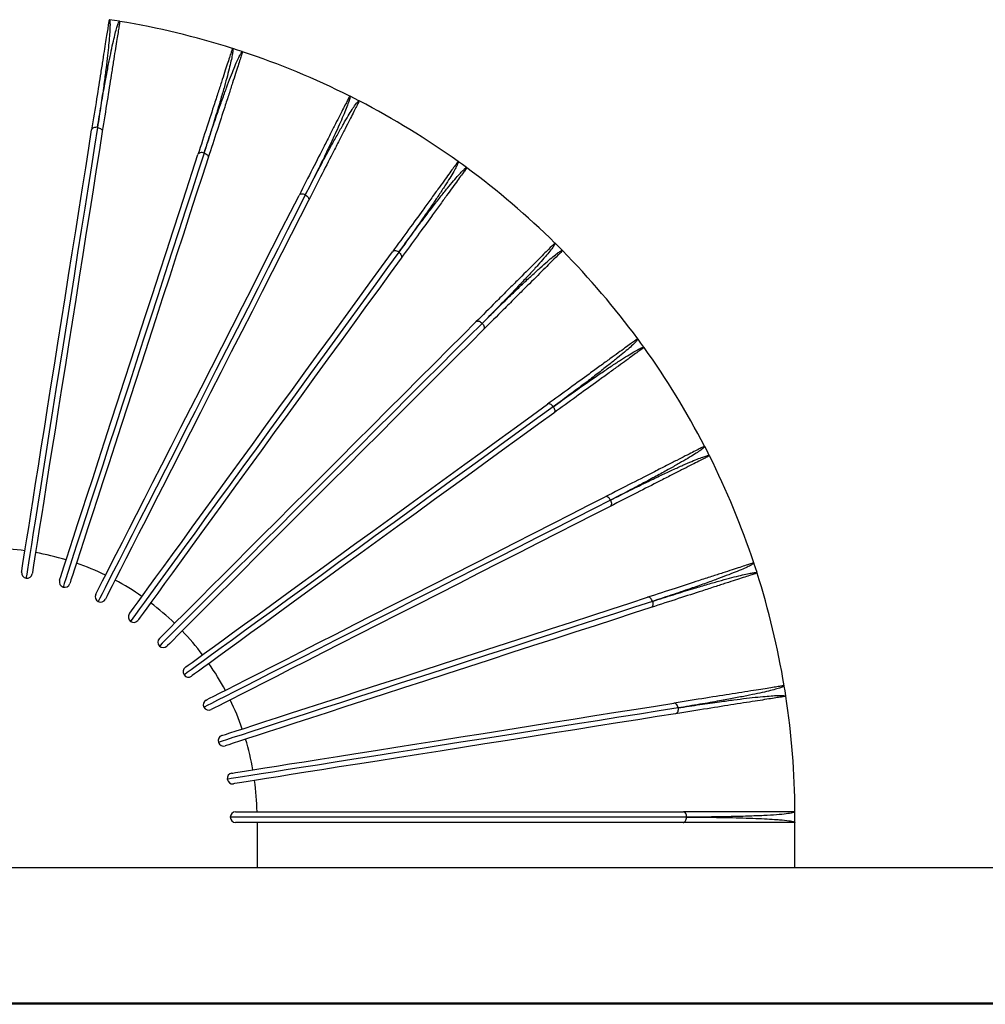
# Model space of a CAD drawing. Header units: millimetres. Extents: x -5615 to -4766, y -2875 to -899.
# Tile 4 of 5: x -5250 to -5070, y -1299 to -1116. Entities that reach past the tile are written whole.
import ezdxf

# ---------------------------------------------------------------- set-up
doc = ezdxf.new("R2010")
doc.units = ezdxf.units.MM
doc.header["$PDSIZE"] = -1

# ---------------------------------------------------------------- blocks, each defined once
blk = doc.blocks.new('Block6')
at = {"color": 7, "linetype": 'Continuous', "lineweight": 0}
for p, q in [((-3282.23, -691.57), (-3282.23, -991.57)), ((-3432.23, -841.57), (-3132.23, -841.57))]:
    blk.add_line(p, q, dxfattribs=at)
blk.add_circle((-3282.23, -841.57), 100, dxfattribs=at)
blk.add_point((-3282.23, -841.57), dxfattribs=at)

msp = doc.modelspace()

# ---------------------------------------------------------------- linework, layer by layer
at = {"color": 7, "linetype": 'Continuous', "lineweight": 30}
for p, q in [((-5231.94, -1115.92), (-5232.85, -1115.78)), ((-5231.03, -1116.07), (-5231.94, -1115.92)), ((-5230.96, -1116.1), (-5231.04, -1116.09)), ((-5209.05, -1121.42), (-5209.93, -1121.13)), ((-5208.18, -1121.7), (-5209.05, -1121.42)), ((-5208.11, -1121.75), (-5208.19, -1121.72)), ((-5187.31, -1130.43), (-5188.13, -1130.01)), ((-5186.49, -1130.84), (-5187.31, -1130.43)), ((-5186.43, -1130.9), (-5186.5, -1130.86)), ((-5167.24, -1142.72), (-5167.98, -1142.18)), ((-5166.5, -1143.26), (-5167.24, -1142.72)), ((-5166.44, -1143.33), (-5166.51, -1143.28)), ((-5149.34, -1158.01), (-5149.99, -1157.36)), ((-5148.69, -1158.66), (-5149.34, -1158.01)), ((-5148.65, -1158.73), (-5148.71, -1158.67)), ((-5134.05, -1175.91), (-5134.59, -1175.17)), ((-5133.51, -1176.65), (-5134.05, -1175.91)), ((-5133.48, -1176.73), (-5133.53, -1176.66)), ((-5121.76, -1195.98), (-5122.17, -1195.16)), ((-5121.34, -1196.8), (-5121.76, -1195.98)), ((-5121.32, -1196.88), (-5121.36, -1196.8)), ((-5112.75, -1217.72), (-5113.03, -1216.85)), ((-5112.46, -1218.6), (-5112.75, -1217.72)), ((-5112.46, -1218.68), (-5112.48, -1218.6)), ((-5107.25, -1240.61), (-5107.4, -1239.7)), ((-5107.11, -1241.52), (-5107.25, -1240.61)), ((-5107.12, -1241.6), (-5107.13, -1241.52)), ((-5209.41, -1263.08), (-5126.16, -1263.08)), ((-5105.41, -1265.08), (-5105.41, -1263.16)), ((-5126.21, -1265.08), (-5209.41, -1265.08)), ((-5205.41, -1265.08), (-5205.41, -1273.48)), ((-5105.41, -1265.08), (-5126.21, -1265.08)), ((-5125.59, -1264.08), (-5125.54, -1264.08)), ((-5105.41, -1273.48), (-5105.41, -1265.08)), ((-4895.91, -1273.48), (-5614.91, -1273.48)), ((-4895.91, -1298.68), (-5614.91, -1298.68)), ((-4896.11, -1298.88), (-5614.71, -1298.88))]:
    msp.add_line(p, q, dxfattribs=at)
at = {"color": 8, "linetype": 'Continuous', "lineweight": 30}
msp.add_line((-5125.59, -1264.08), (-5210.41, -1264.08), dxfattribs=at)
at = {"color": 7, "linetype": 'Continuous', "lineweight": 30, "flags": 128}
for points in [[(-5249.2, -1218.49), (-5249.17, -1218.31), (-5249.09, -1217.79), (-5248.95, -1216.93), (-5248.76, -1215.72), (-5248.52, -1214.19), (-5248.22, -1212.34), (-5247.88, -1210.18), (-5247.49, -1207.73), (-5247.06, -1205.01), (-5246.59, -1202.03), (-5246.08, -1198.82), (-5245.54, -1195.39), (-5244.97, -1191.77), (-5244.37, -1187.99), (-5243.75, -1184.06), (-5243.11, -1180.03), (-5242.45, -1175.9), (-5241.79, -1171.73), (-5241.13, -1167.52), (-5240.46, -1163.32), (-5239.8, -1159.14), (-5239.15, -1155.02), (-5238.51, -1150.99), (-5237.89, -1147.07), (-5237.29, -1143.3), (-5236.72, -1139.68), (-5236.18, -1136.27)], [(-5234.2, -1136.58), (-5234.74, -1140), (-5235.31, -1143.61), (-5235.91, -1147.39), (-5236.53, -1151.3), (-5237.17, -1155.33), (-5237.82, -1159.45), (-5238.48, -1163.63), (-5239.15, -1167.83), (-5239.82, -1172.04), (-5240.48, -1176.22), (-5241.13, -1180.34), (-5241.77, -1184.37), (-5242.39, -1188.3), (-5242.99, -1192.08), (-5243.56, -1195.7), (-5244.11, -1199.13), (-5244.62, -1202.35), (-5245.09, -1205.32), (-5245.52, -1208.05), (-5245.91, -1210.5), (-5246.25, -1212.65), (-5246.54, -1214.5), (-5246.78, -1216.04), (-5246.98, -1217.24), (-5247.11, -1218.1), (-5247.19, -1218.62), (-5247.22, -1218.8)], [(-5235.09, -1135.81), (-5235.29, -1135.79), (-5235.48, -1135.8), (-5235.66, -1135.83), (-5235.82, -1135.88), (-5235.96, -1135.95), (-5236.06, -1136.04), (-5236.14, -1136.15), (-5236.18, -1136.27)], [(-5235.09, -1135.81), (-5234.9, -1135.86), (-5234.72, -1135.92), (-5234.56, -1136), (-5234.42, -1136.1), (-5234.31, -1136.21), (-5234.24, -1136.33), (-5234.2, -1136.46), (-5234.2, -1136.58)], [(-5215.28, -1140.57), (-5215.47, -1140.52), (-5215.65, -1140.5), (-5215.84, -1140.5), (-5216, -1140.52), (-5216.15, -1140.57), (-5216.27, -1140.65), (-5216.36, -1140.74), (-5216.42, -1140.85)], [(-5215.28, -1140.57), (-5215.09, -1140.64), (-5214.93, -1140.73), (-5214.78, -1140.84), (-5214.66, -1140.96), (-5214.57, -1141.09), (-5214.52, -1141.22), (-5214.5, -1141.35), (-5214.52, -1141.47)], [(-5242.14, -1220.02), (-5242.09, -1219.85), (-5241.92, -1219.35), (-5241.65, -1218.52), (-5241.28, -1217.36), (-5240.8, -1215.88), (-5240.22, -1214.1), (-5239.54, -1212.02), (-5238.78, -1209.67), (-5237.93, -1207.04), (-5236.99, -1204.17), (-5235.99, -1201.08), (-5234.92, -1197.78), (-5233.78, -1194.29), (-5232.6, -1190.65), (-5231.37, -1186.87), (-5230.11, -1182.98), (-5228.82, -1179.02), (-5227.51, -1174.99), (-5226.2, -1170.94), (-5224.88, -1166.89), (-5223.57, -1162.87), (-5222.29, -1158.91), (-5221.02, -1155.03), (-5219.8, -1151.25), (-5218.62, -1147.62), (-5217.49, -1144.14), (-5216.42, -1140.85)], [(-5214.52, -1141.47), (-5215.59, -1144.76), (-5216.72, -1148.23), (-5217.9, -1151.87), (-5219.12, -1155.64), (-5220.38, -1159.53), (-5221.67, -1163.49), (-5222.98, -1167.51), (-5224.29, -1171.56), (-5225.61, -1175.61), (-5226.92, -1179.63), (-5228.21, -1183.6), (-5229.47, -1187.49), (-5230.7, -1191.27), (-5231.88, -1194.91), (-5233.01, -1198.4), (-5234.09, -1201.7), (-5235.09, -1204.79), (-5236.02, -1207.66), (-5236.88, -1210.28), (-5237.64, -1212.64), (-5238.32, -1214.72), (-5238.9, -1216.5), (-5239.38, -1217.98), (-5239.75, -1219.13), (-5240.02, -1219.97), (-5240.19, -1220.47), (-5240.24, -1220.64)], [(-5235.41, -1222.64), (-5235.33, -1222.48), (-5235.09, -1222.01), (-5234.7, -1221.23), (-5234.14, -1220.14), (-5233.44, -1218.76), (-5232.59, -1217.09), (-5231.6, -1215.15), (-5230.47, -1212.94), (-5229.22, -1210.48), (-5227.85, -1207.79), (-5226.37, -1204.89), (-5224.8, -1201.8), (-5223.13, -1198.53), (-5221.39, -1195.12), (-5219.59, -1191.58), (-5217.74, -1187.94), (-5215.84, -1184.22), (-5213.92, -1180.45), (-5211.99, -1176.66), (-5210.05, -1172.87), (-5208.13, -1169.1), (-5206.24, -1165.38), (-5204.39, -1161.75), (-5202.59, -1158.21), (-5200.85, -1154.81), (-5199.19, -1151.55), (-5197.62, -1148.46)], [(-5195.84, -1149.37), (-5197.41, -1152.46), (-5199.07, -1155.71), (-5200.81, -1159.12), (-5202.61, -1162.65), (-5204.46, -1166.29), (-5206.35, -1170.01), (-5208.27, -1173.77), (-5210.21, -1177.57), (-5212.14, -1181.36), (-5214.06, -1185.13), (-5215.95, -1188.85), (-5217.81, -1192.49), (-5219.61, -1196.03), (-5221.35, -1199.44), (-5223.01, -1202.71), (-5224.59, -1205.8), (-5226.07, -1208.7), (-5227.44, -1211.39), (-5228.69, -1213.85), (-5229.82, -1216.05), (-5230.81, -1218), (-5231.66, -1219.67), (-5232.36, -1221.05), (-5232.91, -1222.14), (-5233.31, -1222.92), (-5233.55, -1223.39), (-5233.63, -1223.54)], [(-5196.45, -1148.37), (-5196.63, -1148.29), (-5196.81, -1148.24), (-5196.99, -1148.21), (-5197.16, -1148.21), (-5197.32, -1148.24), (-5197.45, -1148.29), (-5197.55, -1148.37), (-5197.62, -1148.46)], [(-5196.45, -1148.37), (-5196.28, -1148.47), (-5196.13, -1148.58), (-5196, -1148.71), (-5195.9, -1148.85), (-5195.83, -1148.99), (-5195.8, -1149.13), (-5195.8, -1149.26), (-5195.84, -1149.37)], [(-5229.18, -1226.27), (-5229.07, -1226.13), (-5228.76, -1225.7), (-5228.25, -1225), (-5227.53, -1224.01), (-5226.62, -1222.76), (-5225.52, -1221.24), (-5224.24, -1219.47), (-5222.78, -1217.47), (-5221.16, -1215.24), (-5219.38, -1212.8), (-5217.47, -1210.16), (-5215.43, -1207.35), (-5213.28, -1204.39), (-5211.03, -1201.29), (-5208.69, -1198.08), (-5206.29, -1194.77), (-5203.84, -1191.39), (-5201.35, -1187.97), (-5198.85, -1184.53), (-5196.34, -1181.08), (-5193.86, -1177.66), (-5191.41, -1174.29), (-5189.01, -1170.99), (-5186.68, -1167.78), (-5184.43, -1164.68), (-5182.28, -1161.73), (-5180.25, -1158.93)], [(-5179.08, -1159.02), (-5179.24, -1158.91), (-5179.41, -1158.83), (-5179.59, -1158.77), (-5179.75, -1158.75), (-5179.91, -1158.75), (-5180.05, -1158.78), (-5180.16, -1158.84), (-5180.25, -1158.93)], [(-5179.08, -1159.02), (-5178.92, -1159.14), (-5178.79, -1159.28), (-5178.69, -1159.43), (-5178.61, -1159.58), (-5178.56, -1159.73), (-5178.55, -1159.87), (-5178.57, -1159.99), (-5178.63, -1160.1)], [(-5178.63, -1160.1), (-5180.66, -1162.9), (-5182.81, -1165.86), (-5185.06, -1168.95), (-5187.39, -1172.16), (-5189.79, -1175.47), (-5192.24, -1178.84), (-5194.73, -1182.26), (-5197.23, -1185.7), (-5199.73, -1189.15), (-5202.22, -1192.57), (-5204.67, -1195.95), (-5207.07, -1199.25), (-5209.41, -1202.47), (-5211.66, -1205.57), (-5213.81, -1208.53), (-5215.85, -1211.34), (-5217.77, -1213.97), (-5219.54, -1216.41), (-5221.16, -1218.64), (-5222.62, -1220.65), (-5223.9, -1222.42), (-5225, -1223.93), (-5225.91, -1225.19), (-5226.63, -1226.17), (-5227.14, -1226.88), (-5227.46, -1227.31), (-5227.56, -1227.45)], [(-5163.58, -1172.25), (-5163.73, -1172.12), (-5163.88, -1172.01), (-5164.05, -1171.93), (-5164.21, -1171.88), (-5164.36, -1171.86), (-5164.5, -1171.87), (-5164.62, -1171.91), (-5164.72, -1171.98)], [(-5223.59, -1230.84), (-5223.46, -1230.72), (-5223.09, -1230.34), (-5222.47, -1229.73), (-5221.61, -1228.86), (-5220.51, -1227.77), (-5219.19, -1226.44), (-5217.64, -1224.9), (-5215.89, -1223.15), (-5213.94, -1221.2), (-5211.81, -1219.06), (-5209.5, -1216.76), (-5207.05, -1214.31), (-5204.46, -1211.72), (-5201.75, -1209.01), (-5198.94, -1206.2), (-5196.05, -1203.31), (-5193.1, -1200.36), (-5190.11, -1197.37), (-5187.1, -1194.35), (-5184.09, -1191.34), (-5181.1, -1188.35), (-5178.15, -1185.41), (-5175.26, -1182.52), (-5172.46, -1179.72), (-5169.76, -1177.01), (-5167.17, -1174.43), (-5164.72, -1171.98)], [(-5163.31, -1173.39), (-5165.76, -1175.84), (-5168.34, -1178.43), (-5171.05, -1181.13), (-5173.85, -1183.93), (-5176.74, -1186.82), (-5179.68, -1189.77), (-5182.67, -1192.76), (-5185.68, -1195.77), (-5188.7, -1198.78), (-5191.69, -1201.77), (-5194.64, -1204.72), (-5197.53, -1207.61), (-5200.34, -1210.42), (-5203.05, -1213.13), (-5205.64, -1215.72), (-5208.09, -1218.18), (-5210.39, -1220.48), (-5212.53, -1222.61), (-5214.47, -1224.56), (-5216.23, -1226.31), (-5217.77, -1227.86), (-5219.1, -1229.18), (-5220.19, -1230.28), (-5221.05, -1231.14), (-5221.67, -1231.76), (-5222.05, -1232.13), (-5222.17, -1232.26)], [(-5163.58, -1172.25), (-5163.45, -1172.4), (-5163.34, -1172.55), (-5163.26, -1172.72), (-5163.21, -1172.88), (-5163.19, -1173.03), (-5163.2, -1173.17), (-5163.24, -1173.29), (-5163.31, -1173.39)], [(-5218.78, -1236.23), (-5218.64, -1236.13), (-5218.21, -1235.82), (-5217.5, -1235.3), (-5216.52, -1234.58), (-5215.26, -1233.67), (-5213.75, -1232.57), (-5211.98, -1231.29), (-5209.97, -1229.83), (-5207.74, -1228.21), (-5205.3, -1226.44), (-5202.67, -1224.52), (-5199.86, -1222.48), (-5196.9, -1220.33), (-5193.8, -1218.08), (-5190.58, -1215.74), (-5187.28, -1213.34), (-5183.9, -1210.89), (-5180.48, -1208.4), (-5177.03, -1205.9), (-5173.59, -1203.4), (-5170.17, -1200.91), (-5166.79, -1198.46), (-5163.49, -1196.06), (-5160.28, -1193.73), (-5157.19, -1191.48), (-5154.23, -1189.33), (-5151.43, -1187.3)], [(-5150.35, -1187.75), (-5150.47, -1187.59), (-5150.61, -1187.46), (-5150.76, -1187.36), (-5150.91, -1187.28), (-5151.06, -1187.23), (-5151.2, -1187.22), (-5151.32, -1187.24), (-5151.43, -1187.3)], [(-5150.35, -1187.75), (-5150.24, -1187.91), (-5150.16, -1188.08), (-5150.1, -1188.26), (-5150.08, -1188.42), (-5150.08, -1188.58), (-5150.11, -1188.72), (-5150.17, -1188.83), (-5150.26, -1188.92)], [(-5150.26, -1188.92), (-5153.06, -1190.95), (-5156.01, -1193.1), (-5159.11, -1195.35), (-5162.32, -1197.68), (-5165.62, -1200.08), (-5168.99, -1202.53), (-5172.41, -1205.01), (-5175.86, -1207.52), (-5179.3, -1210.02), (-5182.72, -1212.51), (-5186.1, -1214.96), (-5189.41, -1217.36), (-5192.62, -1219.7), (-5195.72, -1221.95), (-5198.68, -1224.1), (-5201.49, -1226.14), (-5204.13, -1228.06), (-5206.57, -1229.83), (-5208.8, -1231.45), (-5210.8, -1232.91), (-5212.57, -1234.19), (-5214.09, -1235.29), (-5215.34, -1236.2), (-5216.33, -1236.92), (-5217.03, -1237.43), (-5217.46, -1237.74), (-5217.6, -1237.85)], [(-5214.87, -1242.3), (-5214.72, -1242.22), (-5214.25, -1241.98), (-5213.47, -1241.58), (-5212.38, -1241.03), (-5211, -1240.33), (-5209.33, -1239.48), (-5207.38, -1238.49), (-5205.17, -1237.36), (-5202.72, -1236.11), (-5200.03, -1234.74), (-5197.13, -1233.26), (-5194.04, -1231.68), (-5190.77, -1230.02), (-5187.36, -1228.28), (-5183.82, -1226.48), (-5180.18, -1224.62), (-5176.46, -1222.73), (-5172.69, -1220.81), (-5168.9, -1218.88), (-5165.1, -1216.94), (-5161.34, -1215.02), (-5157.62, -1213.13), (-5153.98, -1211.28), (-5150.45, -1209.48), (-5147.04, -1207.74), (-5143.79, -1206.08), (-5140.7, -1204.51)], [(-5139.7, -1205.12), (-5139.8, -1204.95), (-5139.91, -1204.8), (-5140.04, -1204.67), (-5140.18, -1204.57), (-5140.32, -1204.5), (-5140.46, -1204.47), (-5140.59, -1204.47), (-5140.7, -1204.51)], [(-5139.79, -1206.29), (-5142.88, -1207.86), (-5146.13, -1209.52), (-5149.54, -1211.26), (-5153.08, -1213.06), (-5156.71, -1214.91), (-5160.43, -1216.8), (-5164.2, -1218.72), (-5167.99, -1220.66), (-5171.78, -1222.59), (-5175.55, -1224.51), (-5179.27, -1226.41), (-5182.91, -1228.26), (-5186.45, -1230.06), (-5189.86, -1231.8), (-5193.13, -1233.47), (-5196.22, -1235.04), (-5199.12, -1236.52), (-5201.81, -1237.89), (-5204.27, -1239.14), (-5206.48, -1240.27), (-5208.42, -1241.26), (-5210.09, -1242.11), (-5211.47, -1242.81), (-5212.56, -1243.37), (-5213.34, -1243.76), (-5213.81, -1244), (-5213.97, -1244.08)], [(-5139.7, -1205.12), (-5139.62, -1205.3), (-5139.57, -1205.48), (-5139.54, -1205.66), (-5139.54, -1205.83), (-5139.57, -1205.99), (-5139.62, -1206.12), (-5139.7, -1206.22), (-5139.79, -1206.29)], [(-5211.97, -1248.91), (-5211.8, -1248.86), (-5211.3, -1248.69), (-5210.46, -1248.42), (-5209.31, -1248.05), (-5207.83, -1247.57), (-5206.05, -1246.99), (-5203.97, -1246.31), (-5201.61, -1245.55), (-5198.99, -1244.69), (-5196.12, -1243.76), (-5193.03, -1242.76), (-5189.73, -1241.68), (-5186.24, -1240.55), (-5182.6, -1239.37), (-5178.82, -1238.14), (-5174.93, -1236.88), (-5170.96, -1235.59), (-5166.94, -1234.28), (-5162.89, -1232.96), (-5158.84, -1231.65), (-5154.82, -1230.34), (-5150.86, -1229.05), (-5146.97, -1227.79), (-5143.2, -1226.57), (-5139.56, -1225.39), (-5136.09, -1224.26), (-5132.8, -1223.19)], [(-5131.9, -1223.95), (-5131.97, -1223.76), (-5132.06, -1223.6), (-5132.17, -1223.45), (-5132.29, -1223.33), (-5132.42, -1223.24), (-5132.55, -1223.19), (-5132.68, -1223.17), (-5132.8, -1223.19)], [(-5131.9, -1223.95), (-5131.85, -1224.14), (-5131.83, -1224.33), (-5131.83, -1224.51), (-5131.85, -1224.68), (-5131.9, -1224.82), (-5131.98, -1224.94), (-5132.07, -1225.03), (-5132.18, -1225.09)], [(-5132.18, -1225.09), (-5135.47, -1226.16), (-5138.95, -1227.29), (-5142.58, -1228.47), (-5146.36, -1229.7), (-5150.24, -1230.96), (-5154.2, -1232.24), (-5158.22, -1233.55), (-5162.27, -1234.87), (-5166.32, -1236.18), (-5170.35, -1237.49), (-5174.31, -1238.78), (-5178.2, -1240.04), (-5181.98, -1241.27), (-5185.62, -1242.45), (-5189.11, -1243.59), (-5192.41, -1244.66), (-5195.5, -1245.66), (-5198.37, -1246.6), (-5201, -1247.45), (-5203.35, -1248.21), (-5205.43, -1248.89), (-5207.21, -1249.47), (-5208.69, -1249.95), (-5209.85, -1250.32), (-5210.68, -1250.6), (-5211.18, -1250.76), (-5211.35, -1250.81)], [(-5210.13, -1255.89), (-5209.95, -1255.87), (-5209.43, -1255.78), (-5208.57, -1255.65), (-5207.37, -1255.46), (-5205.83, -1255.21), (-5203.98, -1254.92), (-5201.83, -1254.58), (-5199.38, -1254.19), (-5196.65, -1253.76), (-5193.67, -1253.29), (-5190.46, -1252.78), (-5187.03, -1252.23), (-5183.41, -1251.66), (-5179.63, -1251.06), (-5175.7, -1250.44), (-5171.67, -1249.8), (-5167.55, -1249.15), (-5163.37, -1248.49), (-5159.16, -1247.82), (-5154.96, -1247.15), (-5150.78, -1246.49), (-5146.66, -1245.84), (-5142.63, -1245.2), (-5138.71, -1244.58), (-5134.94, -1243.98), (-5131.33, -1243.41), (-5127.91, -1242.87)], [(-5127.14, -1243.76), (-5127.19, -1243.57), (-5127.25, -1243.39), (-5127.33, -1243.23), (-5127.43, -1243.09), (-5127.54, -1242.98), (-5127.66, -1242.91), (-5127.79, -1242.87), (-5127.91, -1242.87)], [(-5127.6, -1244.85), (-5131.01, -1245.39), (-5134.62, -1245.96), (-5138.4, -1246.56), (-5142.32, -1247.18), (-5146.35, -1247.82), (-5150.47, -1248.47), (-5154.64, -1249.13), (-5158.85, -1249.8), (-5163.06, -1250.46), (-5167.23, -1251.12), (-5171.36, -1251.78), (-5175.39, -1252.42), (-5179.32, -1253.04), (-5183.1, -1253.64), (-5186.72, -1254.21), (-5190.15, -1254.75), (-5193.36, -1255.26), (-5196.34, -1255.73), (-5199.06, -1256.17), (-5201.51, -1256.55), (-5203.67, -1256.89), (-5205.52, -1257.19), (-5207.05, -1257.43), (-5208.26, -1257.62), (-5209.12, -1257.76), (-5209.64, -1257.84), (-5209.82, -1257.87)], [(-5127.14, -1243.76), (-5127.12, -1243.96), (-5127.13, -1244.15), (-5127.16, -1244.33), (-5127.21, -1244.49), (-5127.28, -1244.63), (-5127.37, -1244.73), (-5127.48, -1244.81), (-5127.6, -1244.85)], [(-5125.54, -1264.08), (-5125.56, -1263.88), (-5125.59, -1263.69), (-5125.65, -1263.52), (-5125.72, -1263.37), (-5125.82, -1263.24), (-5125.92, -1263.15), (-5126.04, -1263.1), (-5126.16, -1263.08)], [(-5126.21, -1265.08), (-5126.09, -1265.06), (-5125.97, -1265), (-5125.86, -1264.91), (-5125.77, -1264.78), (-5125.69, -1264.63), (-5125.64, -1264.46), (-5125.6, -1264.27), (-5125.59, -1264.08)]]:
    msp.add_lwpolyline(points, dxfattribs=at)
at = {"color": 8, "linetype": 'Continuous', "lineweight": 30, "flags": 128}
for points in [[(-5235.09, -1135.81), (-5235.64, -1139.3), (-5236.23, -1142.98), (-5236.84, -1146.83), (-5237.47, -1150.82), (-5238.12, -1154.93), (-5238.78, -1159.13), (-5239.46, -1163.39), (-5240.14, -1167.67), (-5240.82, -1171.96), (-5241.49, -1176.22), (-5242.16, -1180.42), (-5242.81, -1184.54), (-5243.44, -1188.54), (-5244.05, -1192.4), (-5244.64, -1196.08), (-5245.19, -1199.58), (-5245.71, -1202.86), (-5246.19, -1205.89), (-5246.63, -1208.67), (-5247.03, -1211.17), (-5247.37, -1213.37), (-5247.67, -1215.25), (-5247.92, -1216.81), (-5248.11, -1218.04), (-5248.25, -1218.92), (-5248.34, -1219.45), (-5248.37, -1219.63)], [(-5215.28, -1140.57), (-5216.37, -1143.93), (-5217.52, -1147.47), (-5218.72, -1151.18), (-5219.97, -1155.02), (-5221.26, -1158.98), (-5222.57, -1163.02), (-5223.9, -1167.12), (-5225.24, -1171.25), (-5226.59, -1175.38), (-5227.92, -1179.48), (-5229.23, -1183.53), (-5230.52, -1187.49), (-5231.77, -1191.34), (-5232.98, -1195.05), (-5234.13, -1198.61), (-5235.23, -1201.97), (-5236.25, -1205.13), (-5237.2, -1208.05), (-5238.07, -1210.73), (-5238.85, -1213.13), (-5239.54, -1215.25), (-5240.13, -1217.06), (-5240.62, -1218.57), (-5241, -1219.75), (-5241.28, -1220.6), (-5241.44, -1221.11), (-5241.5, -1221.28)], [(-5196.45, -1148.37), (-5198.05, -1151.51), (-5199.74, -1154.83), (-5201.51, -1158.31), (-5203.35, -1161.91), (-5205.24, -1165.62), (-5207.17, -1169.4), (-5209.12, -1173.24), (-5211.1, -1177.11), (-5213.07, -1180.98), (-5215.02, -1184.82), (-5216.95, -1188.61), (-5218.85, -1192.32), (-5220.68, -1195.93), (-5222.46, -1199.41), (-5224.15, -1202.74), (-5225.76, -1205.89), (-5227.27, -1208.85), (-5228.66, -1211.59), (-5229.94, -1214.09), (-5231.09, -1216.35), (-5232.1, -1218.33), (-5232.96, -1220.03), (-5233.68, -1221.44), (-5234.25, -1222.55), (-5234.65, -1223.34), (-5234.89, -1223.82), (-5234.98, -1223.98)], [(-5179.08, -1159.02), (-5181.15, -1161.87), (-5183.34, -1164.89), (-5185.63, -1168.04), (-5188.01, -1171.31), (-5190.45, -1174.68), (-5192.95, -1178.12), (-5195.49, -1181.6), (-5198.04, -1185.11), (-5200.59, -1188.63), (-5203.12, -1192.11), (-5205.62, -1195.56), (-5208.07, -1198.93), (-5210.45, -1202.2), (-5212.75, -1205.36), (-5214.94, -1208.38), (-5217.02, -1211.25), (-5218.97, -1213.93), (-5220.78, -1216.42), (-5222.43, -1218.69), (-5223.92, -1220.74), (-5225.23, -1222.54), (-5226.35, -1224.08), (-5227.28, -1225.36), (-5228.01, -1226.37), (-5228.53, -1227.09), (-5228.85, -1227.53), (-5228.96, -1227.67)], [(-5163.58, -1172.25), (-5166.08, -1174.75), (-5168.71, -1177.38), (-5171.47, -1180.14), (-5174.33, -1183), (-5177.27, -1185.94), (-5180.27, -1188.94), (-5183.32, -1191.99), (-5186.39, -1195.06), (-5189.46, -1198.13), (-5192.51, -1201.18), (-5195.52, -1204.19), (-5198.46, -1207.13), (-5201.33, -1210), (-5204.09, -1212.76), (-5206.73, -1215.4), (-5209.23, -1217.9), (-5211.58, -1220.25), (-5213.75, -1222.42), (-5215.74, -1224.41), (-5217.53, -1226.2), (-5219.1, -1227.77), (-5220.45, -1229.12), (-5221.57, -1230.24), (-5222.45, -1231.12), (-5223.08, -1231.75), (-5223.46, -1232.13), (-5223.59, -1232.26)], [(-5150.35, -1187.75), (-5153.2, -1189.82), (-5156.22, -1192.01), (-5159.37, -1194.3), (-5162.64, -1196.68), (-5166.01, -1199.12), (-5169.45, -1201.62), (-5172.93, -1204.16), (-5176.44, -1206.71), (-5179.96, -1209.26), (-5183.44, -1211.79), (-5186.89, -1214.29), (-5190.26, -1216.74), (-5193.53, -1219.12), (-5196.69, -1221.42), (-5199.71, -1223.61), (-5202.58, -1225.69), (-5205.26, -1227.64), (-5207.75, -1229.45), (-5210.02, -1231.1), (-5212.07, -1232.59), (-5213.87, -1233.9), (-5215.41, -1235.02), (-5216.69, -1235.95), (-5217.7, -1236.68), (-5218.42, -1237.2), (-5218.85, -1237.52), (-5219, -1237.63)], [(-5139.7, -1205.12), (-5142.84, -1206.72), (-5146.16, -1208.41), (-5149.64, -1210.18), (-5153.24, -1212.02), (-5156.95, -1213.91), (-5160.73, -1215.84), (-5164.57, -1217.79), (-5168.44, -1219.77), (-5172.31, -1221.74), (-5176.15, -1223.69), (-5179.94, -1225.63), (-5183.65, -1227.52), (-5187.26, -1229.35), (-5190.74, -1231.13), (-5194.07, -1232.82), (-5197.22, -1234.43), (-5200.18, -1235.94), (-5202.92, -1237.33), (-5205.42, -1238.61), (-5207.68, -1239.76), (-5209.66, -1240.77), (-5211.36, -1241.63), (-5212.77, -1242.35), (-5213.88, -1242.92), (-5214.67, -1243.32), (-5215.15, -1243.57), (-5215.31, -1243.65)], [(-5131.9, -1223.95), (-5135.26, -1225.04), (-5138.8, -1226.19), (-5142.51, -1227.39), (-5146.35, -1228.64), (-5150.31, -1229.93), (-5154.35, -1231.24), (-5158.45, -1232.57), (-5162.58, -1233.92), (-5166.71, -1235.26), (-5170.81, -1236.59), (-5174.86, -1237.9), (-5178.82, -1239.19), (-5182.67, -1240.44), (-5186.38, -1241.65), (-5189.94, -1242.8), (-5193.3, -1243.9), (-5196.46, -1244.92), (-5199.38, -1245.87), (-5202.05, -1246.74), (-5204.46, -1247.52), (-5206.58, -1248.21), (-5208.39, -1248.8), (-5209.9, -1249.29), (-5211.08, -1249.67), (-5211.93, -1249.95), (-5212.44, -1250.11), (-5212.61, -1250.17)], [(-5127.14, -1243.76), (-5130.63, -1244.31), (-5134.31, -1244.9), (-5138.16, -1245.51), (-5142.15, -1246.14), (-5146.26, -1246.79), (-5150.46, -1247.45), (-5154.72, -1248.13), (-5159, -1248.81), (-5163.29, -1249.49), (-5167.55, -1250.16), (-5171.75, -1250.83), (-5175.87, -1251.48), (-5179.87, -1252.11), (-5183.72, -1252.72), (-5187.41, -1253.31), (-5190.91, -1253.86), (-5194.19, -1254.38), (-5197.22, -1254.86), (-5200, -1255.3), (-5202.5, -1255.7), (-5204.69, -1256.04), (-5206.58, -1256.34), (-5208.14, -1256.59), (-5209.37, -1256.78), (-5210.25, -1256.92), (-5210.78, -1257.01), (-5210.96, -1257.04)]]:
    msp.add_lwpolyline(points, dxfattribs=at)
at = {"color": 7, "linetype": 'Continuous', "lineweight": 30}
for centre, radius, start, end in [((-5255.41, -1264.08), 150, 72.382, 80.6177), ((-5255.41, -1264.08), 150, 63.3821, 71.6179), ((-5255.41, -1264.08), 150, 54.3822, 62.618), ((-5255.41, -1264.08), 150, 45.3822, 53.6182), ((-5255.41, -1264.08), 150, 36.3821, 44.6184), ((-5255.41, -1264.08), 150, 27.3813, 35.6179), ((-5255.41, -1264.08), 150, 18.3818, 26.6176), ((-5255.41, -1264.08), 50, 82.1516, 88.8565), ((-5255.41, -1264.08), 50, 73.1551, 79.8564), ((-5255.41, -1264.08), 50, 64.149, 70.8623), ((-5248.21, -1218.64), 1, 171, 261), ((-5248.21, -1218.64), 1, 261, 351), ((-5255.41, -1264.08), 150, 9.3818, 17.6178), ((-5241.19, -1220.33), 1, 162, 252), ((-5241.19, -1220.33), 1, 252, 342), ((-5255.41, -1264.08), 50, 55.158, 61.8574), ((-5234.52, -1223.09), 1, 153, 243), ((-5234.52, -1223.09), 1, 243, 333), ((-5255.41, -1264.08), 50, 46.138, 52.8677), ((-5228.37, -1226.86), 1, 144, 234), ((-5228.37, -1226.86), 1, 234, 324), ((-5255.41, -1264.08), 50, 37.1278, 43.8596), ((-5222.88, -1231.55), 1, 135, 225), ((-5222.88, -1231.55), 1, 225, 315), ((-5255.41, -1264.08), 50, 28.1322, 34.8715), ((-5218.19, -1237.04), 1, 126, 216), ((-5218.19, -1237.04), 1, 216, 306), ((-5214.42, -1243.19), 1, 117, 207), ((-5255.41, -1264.08), 50, 19.1322, 25.8582), ((-5255.41, -1264.08), 150, 0.3844, 8.6176), ((-5214.42, -1243.19), 1, 207, 297), ((-5211.66, -1249.86), 1, 108, 198), ((-5211.66, -1249.86), 1, 198, 288), ((-5255.41, -1264.08), 50, 10.139, 16.8724), ((-5209.97, -1256.88), 1, 99, 189), ((-5209.97, -1256.88), 1, 189, 279), ((-5255.41, -1264.08), 50, 1.1404, 7.8479), ((-5209.41, -1264.08), 1, 90, 180), ((-5209.41, -1264.08), 1, 180, 270)]:
    msp.add_arc(centre, radius, start, end, dxfattribs=at)
for points, knots in [([(-5232.95, -1115.87), (-5232.95, -1115.91), (-5232.96, -1115.98), (-5233.11, -1116.92), (-5233.34, -1118.36), (-5233.68, -1120.48), (-5234.11, -1123.22), (-5234.58, -1126.21), (-5235.24, -1130.39), (-5235.86, -1134.29), (-5236.18, -1136.27)], [0, 0, 0, 0, 0.143133, 0.233625, 0.324116, 0.499838, 0.59033, 0.680822, 0.838585, 1, 1, 1, 1]), ([(-5230.97, -1116.18), (-5230.98, -1116.22), (-5230.99, -1116.3), (-5231.14, -1117.27), (-5231.37, -1118.72), (-5231.71, -1120.86), (-5232.15, -1123.61), (-5232.62, -1126.6), (-5233.28, -1130.76), (-5233.89, -1134.62), (-5234.2, -1136.58)], [0, 0, 0, 0, 0.146242, 0.236737, 0.327232, 0.502961, 0.593455, 0.683951, 0.840204, 1, 1, 1, 1]), ([(-5232.85, -1115.79), (-5232.86, -1115.78), (-5232.89, -1115.77), (-5232.92, -1115.78), (-5232.95, -1115.78)], [0, 0, 0, 0, 0.188032, 1, 1, 1, 1]), ([(-5210.01, -1121.13), (-5210.05, -1121.24), (-5210.1, -1121.4), (-5210.46, -1122.51), (-5210.96, -1124.03), (-5211.66, -1126.21), (-5212.56, -1128.97), (-5213.49, -1131.84), (-5214.74, -1135.67), (-5215.85, -1139.11), (-5216.42, -1140.85)], [0, 0, 0, 0, 0.171215, 0.261698, 0.352181, 0.527887, 0.61837, 0.708854, 0.853043, 1, 1, 1, 1]), ([(-5208.11, -1121.75), (-5208.14, -1121.85), (-5208.2, -1122.02), (-5208.56, -1123.12), (-5209.05, -1124.64), (-5209.76, -1126.82), (-5210.65, -1129.58), (-5211.58, -1132.44), (-5212.83, -1136.28), (-5213.95, -1139.73), (-5214.52, -1141.47)], [0, 0, 0, 0, 0.1707, 0.261182, 0.351664, 0.527367, 0.617849, 0.708332, 0.852774, 1, 1, 1, 1]), ([(-5209.93, -1121.14), (-5209.94, -1121.14), (-5209.96, -1121.12), (-5209.99, -1121.12), (-5210.01, -1121.12)], [0, 0, 0, 0, 0.230881, 1, 1, 1, 1]), ([(-5188.23, -1130.03), (-5188.26, -1130.1), (-5188.32, -1130.21), (-5188.8, -1131.16), (-5189.5, -1132.52), (-5190.51, -1134.51), (-5191.8, -1137.04), (-5193.17, -1139.73), (-5195.04, -1143.41), (-5196.76, -1146.77), (-5197.62, -1148.46)], [0, 0, 0, 0, 0.158149, 0.248647, 0.339145, 0.514879, 0.605377, 0.695875, 0.846358, 1, 1, 1, 1]), ([(-5186.45, -1130.94), (-5186.48, -1131.01), (-5186.54, -1131.11), (-5187.02, -1132.06), (-5187.71, -1133.42), (-5188.72, -1135.41), (-5190.01, -1137.94), (-5191.39, -1140.63), (-5193.26, -1144.31), (-5194.97, -1147.67), (-5195.84, -1149.37)], [0, 0, 0, 0, 0.157845, 0.248339, 0.338834, 0.514562, 0.605057, 0.695552, 0.846193, 1, 1, 1, 1]), ([(-5188.13, -1130.01), (-5188.13, -1130.01), (-5188.16, -1129.99), (-5188.19, -1129.99), (-5188.22, -1129.98)], [0, 0, 0, 0, 0.2065927, 1, 1, 1, 1]), ([(-5168.06, -1142.15), (-5168.06, -1142.15), (-5167.99, -1142.06), (-5168.3, -1142.48), (-5168.99, -1143.44), (-5169.98, -1144.8), (-5171.36, -1146.69), (-5173.1, -1149.09), (-5174.86, -1151.52), (-5177.18, -1154.71), (-5179.22, -1157.51), (-5180.25, -1158.93)], [0, 0, 0, 0, 0.007956, 0.183634, 0.274102, 0.36457, 0.540248, 0.630716, 0.721185, 0.859377, 1, 1, 1, 1]), ([(-5167.99, -1142.19), (-5167.99, -1142.18), (-5168.01, -1142.16), (-5168.04, -1142.16), (-5168.06, -1142.15)], [0, 0, 0, 0, 0.236949, 1, 1, 1, 1]), ([(-5166.44, -1143.33), (-5166.44, -1143.32), (-5166.37, -1143.23), (-5166.68, -1143.66), (-5167.37, -1144.61), (-5168.36, -1145.97), (-5169.74, -1147.86), (-5171.47, -1150.26), (-5173.24, -1152.69), (-5175.56, -1155.88), (-5177.6, -1158.69), (-5178.63, -1160.1)], [0, 0, 0, 0, 0.0077108, 0.183381, 0.2738456, 0.3643104, 0.5399816, 0.6304461, 0.7209113, 0.8592359, 1, 1, 1, 1]), ([(-5150.08, -1157.34), (-5150.08, -1157.33), (-5150.07, -1157.33), (-5150.44, -1157.7), (-5151.3, -1158.55), (-5152.65, -1159.9), (-5154.31, -1161.57), (-5156.42, -1163.68), (-5158.94, -1166.19), (-5161.43, -1168.69), (-5163.47, -1170.73), (-5164.72, -1171.98)], [0, 0, 0, 0, 0.05432, 0.144792, 0.320476, 0.410948, 0.501419, 0.677103, 0.767574, 0.858047, 1, 1, 1, 1]), ([(-5148.67, -1158.75), (-5148.66, -1158.75), (-5148.66, -1158.74), (-5149.03, -1159.11), (-5149.88, -1159.97), (-5151.23, -1161.32), (-5152.9, -1162.98), (-5155.01, -1165.09), (-5157.52, -1167.61), (-5160.01, -1170.1), (-5162.06, -1172.14), (-5163.31, -1173.39)], [0, 0, 0, 0, 0.054332, 0.144803, 0.320485, 0.410955, 0.501425, 0.677106, 0.767577, 0.858048, 1, 1, 1, 1]), ([(-5149.99, -1157.37), (-5150, -1157.36), (-5150.01, -1157.34), (-5150.04, -1157.32), (-5150.06, -1157.31)], [0, 0, 0, 0, 0.21935, 1, 1, 1, 1]), ([(-5134.66, -1175.11), (-5134.65, -1175.11), (-5134.56, -1175.04), (-5134.99, -1175.35), (-5135.94, -1176.04), (-5137.3, -1177.03), (-5139.19, -1178.41), (-5141.59, -1180.14), (-5144.02, -1181.91), (-5147.21, -1184.23), (-5150.02, -1186.27), (-5151.43, -1187.3)], [0, 0, 0, 0, 0.007726, 0.183393, 0.273857, 0.36432, 0.539989, 0.630452, 0.720916, 0.859239, 1, 1, 1, 1]), ([(-5134.6, -1175.17), (-5134.6, -1175.16), (-5134.61, -1175.14), (-5134.64, -1175.12), (-5134.65, -1175.11)], [0, 0, 0, 0, 0.236782, 1, 1, 1, 1]), ([(-5133.48, -1176.73), (-5133.48, -1176.73), (-5133.39, -1176.66), (-5133.81, -1176.97), (-5134.77, -1177.66), (-5136.13, -1178.65), (-5138.02, -1180.03), (-5140.42, -1181.77), (-5142.85, -1183.54), (-5146.04, -1185.85), (-5148.84, -1187.89), (-5150.26, -1188.92)], [0, 0, 0, 0, 0.008008, 0.183676, 0.27414, 0.364603, 0.540271, 0.630736, 0.721199, 0.859383, 1, 1, 1, 1]), ([(-5122.27, -1195.12), (-5122.34, -1195.15), (-5122.44, -1195.21), (-5123.39, -1195.69), (-5124.75, -1196.38), (-5126.74, -1197.39), (-5129.27, -1198.68), (-5131.96, -1200.06), (-5135.64, -1201.93), (-5139, -1203.64), (-5140.7, -1204.51)], [0, 0, 0, 0, 0.15798, 0.24846, 0.338941, 0.51464, 0.605121, 0.6956, 0.846218, 1, 1, 1, 1]), ([(-5122.18, -1195.16), (-5122.18, -1195.16), (-5122.19, -1195.13), (-5122.21, -1195.1), (-5122.23, -1195.09)], [0, 0, 0, 0, 0.205929, 1, 1, 1, 1]), ([(-5121.36, -1196.9), (-5121.43, -1196.93), (-5121.54, -1196.99), (-5122.49, -1197.47), (-5123.85, -1198.17), (-5125.84, -1199.18), (-5128.37, -1200.47), (-5131.06, -1201.84), (-5134.74, -1203.71), (-5138.1, -1205.43), (-5139.79, -1206.29)], [0, 0, 0, 0, 0.158226, 0.248716, 0.339205, 0.514923, 0.605413, 0.695902, 0.846373, 1, 1, 1, 1]), ([(-5113.08, -1216.78), (-5113.19, -1216.81), (-5113.35, -1216.87), (-5114.45, -1217.23), (-5115.97, -1217.72), (-5118.14, -1218.43), (-5120.9, -1219.32), (-5123.77, -1220.25), (-5127.61, -1221.5), (-5131.06, -1222.62), (-5132.8, -1223.19)], [0, 0, 0, 0, 0.170345, 0.260844, 0.351343, 0.527079, 0.617577, 0.708075, 0.852643, 1, 1, 1, 1]), ([(-5113.04, -1216.85), (-5113.04, -1216.85), (-5113.04, -1216.82), (-5113.06, -1216.79), (-5113.07, -1216.78)], [0, 0, 0, 0, 0.229275, 1, 1, 1, 1]), ([(-5112.46, -1218.68), (-5112.57, -1218.72), (-5112.73, -1218.77), (-5113.84, -1219.13), (-5115.36, -1219.63), (-5117.54, -1220.33), (-5120.3, -1221.23), (-5123.17, -1222.16), (-5127, -1223.41), (-5130.44, -1224.52), (-5132.18, -1225.09)], [0, 0, 0, 0, 0.171137, 0.261629, 0.352121, 0.527843, 0.618334, 0.708826, 0.853028, 1, 1, 1, 1]), ([(-5107.53, -1239.64), (-5107.56, -1239.65), (-5107.59, -1239.65), (-5108.48, -1239.79), (-5109.87, -1240.01), (-5111.95, -1240.34), (-5114.65, -1240.77), (-5117.64, -1241.24), (-5121.88, -1241.92), (-5125.88, -1242.55), (-5127.91, -1242.87)], [0, 0, 0, 0, 0.13458, 0.225071, 0.315561, 0.491282, 0.581773, 0.672264, 0.834155, 1, 1, 1, 1]), ([(-5107.4, -1239.7), (-5107.4, -1239.7), (-5107.4, -1239.66), (-5107.42, -1239.63), (-5107.44, -1239.6)], [0, 0, 0, 0, 0.181021, 1, 1, 1, 1]), ([(-5107.22, -1241.62), (-5107.24, -1241.62), (-5107.28, -1241.63), (-5108.17, -1241.77), (-5109.56, -1241.99), (-5111.65, -1242.32), (-5114.35, -1242.75), (-5117.34, -1243.22), (-5121.57, -1243.89), (-5125.57, -1244.53), (-5127.6, -1244.85)], [0, 0, 0, 0, 0.135057, 0.22555, 0.316043, 0.491768, 0.582261, 0.672754, 0.834409, 1, 1, 1, 1]), ([(-5105.55, -1263.08), (-5105.56, -1263.08), (-5105.56, -1263.08), (-5106.38, -1263.08), (-5107.73, -1263.08), (-5109.78, -1263.08), (-5112.46, -1263.08), (-5115.49, -1263.08), (-5119.85, -1263.08), (-5124.04, -1263.08), (-5126.16, -1263.08)], [0, 0, 0, 0, 0.123434, 0.213917, 0.304401, 0.480108, 0.570591, 0.661075, 0.82835, 1, 1, 1, 1]), ([(-5105.41, -1263.16), (-5105.41, -1263.15), (-5105.4, -1263.11), (-5105.42, -1263.08), (-5105.43, -1263.05)], [0, 0, 0, 0, 0.174382, 1, 1, 1, 1]), ([(-5125.54, -1264.08), (-5124.16, -1264.08), (-5121.37, -1264.09), (-5117.92, -1264.15), (-5115.02, -1264.22), (-5112.63, -1264.3), (-5110.54, -1264.4), (-5108.94, -1264.5), (-5107.4, -1264.63), (-5106.12, -1264.79), (-5105.5, -1264.95), (-5105.41, -1265.04), (-5105.41, -1265.07), (-5105.41, -1265.08)], [0, 0, 0, 0, 0.1136307, 0.2284952, 0.3199096, 0.4113243, 0.5053807, 0.5994367, 0.6667686, 0.8016218, 0.9385409, 0.9945311, 1, 1, 1, 1])]:
    msp.add_open_spline(points, degree=3, knots=knots, dxfattribs=at)
at = {"color": 8, "linetype": 'Continuous', "lineweight": 30}
for points, knots in [([(-5232.85, -1115.78), (-5232.85, -1115.78), (-5232.85, -1115.78), (-5232.83, -1115.81), (-5232.79, -1116.05), (-5232.75, -1116.72), (-5232.8, -1117.76), (-5232.9, -1119.16), (-5233.06, -1120.89), (-5233.28, -1122.94), (-5233.57, -1125.33), (-5233.96, -1128.23), (-5234.45, -1131.68), (-5234.88, -1134.43), (-5235.09, -1135.81)], [0, 0, 0, 0, 0.000516, 0.027033, 0.118844, 0.210659, 0.305136, 0.399612, 0.491191, 0.582769, 0.676993, 0.771217, 0.884991, 1, 1, 1, 1]), ([(-5235.09, -1135.81), (-5234.87, -1134.44), (-5234.43, -1131.69), (-5233.83, -1128.29), (-5233.31, -1125.45), (-5232.85, -1123.1), (-5232.43, -1121.05), (-5232.04, -1119.33), (-5231.71, -1117.97), (-5231.42, -1116.96), (-5231.18, -1116.31), (-5231.05, -1116.08), (-5231.04, -1116.07), (-5231.04, -1116.07)], [0, 0, 0, 0, 0.113783, 0.228799, 0.320382, 0.411966, 0.506196, 0.600427, 0.692246, 0.784067, 0.878551, 0.973031, 1, 1, 1, 1]), ([(-5209.93, -1121.13), (-5209.93, -1121.13), (-5209.93, -1121.13), (-5209.92, -1121.17), (-5209.91, -1121.41), (-5209.98, -1122.08), (-5210.19, -1123.1), (-5210.5, -1124.47), (-5210.93, -1126.15), (-5211.48, -1128.14), (-5212.14, -1130.45), (-5212.97, -1133.26), (-5213.99, -1136.58), (-5214.85, -1139.24), (-5215.28, -1140.57)], [0, 0, 0, 0, 0.002324, 0.028792, 0.120438, 0.212087, 0.306393, 0.400698, 0.492111, 0.583523, 0.677577, 0.77163, 0.885199, 1, 1, 1, 1]), ([(-5215.28, -1140.57), (-5214.84, -1139.25), (-5213.97, -1136.6), (-5212.86, -1133.34), (-5211.89, -1130.61), (-5211.07, -1128.36), (-5210.33, -1126.4), (-5209.69, -1124.77), (-5209.14, -1123.48), (-5208.7, -1122.53), (-5208.37, -1121.92), (-5208.2, -1121.72), (-5208.19, -1121.71), (-5208.18, -1121.7)], [0, 0, 0, 0, 0.113782, 0.228799, 0.320383, 0.411966, 0.506196, 0.600427, 0.692246, 0.784067, 0.87855, 0.973031, 1, 1, 1, 1]), ([(-5188.13, -1130.01), (-5188.13, -1130.01), (-5188.13, -1130.01), (-5188.12, -1130.04), (-5188.15, -1130.28), (-5188.33, -1130.93), (-5188.69, -1131.91), (-5189.22, -1133.21), (-5189.91, -1134.81), (-5190.75, -1136.69), (-5191.77, -1138.86), (-5193.03, -1141.51), (-5194.56, -1144.63), (-5195.82, -1147.12), (-5196.45, -1148.37)], [0, 0, 0, 0, 0.000516, 0.027033, 0.118845, 0.210659, 0.305136, 0.399613, 0.491191, 0.58277, 0.676993, 0.771217, 0.884992, 1, 1, 1, 1]), ([(-5196.45, -1148.37), (-5195.82, -1147.14), (-5194.54, -1144.66), (-5192.93, -1141.61), (-5191.55, -1139.06), (-5190.39, -1136.97), (-5189.35, -1135.15), (-5188.46, -1133.63), (-5187.72, -1132.45), (-5187.14, -1131.57), (-5186.71, -1131.03), (-5186.51, -1130.85), (-5186.5, -1130.85), (-5186.49, -1130.84)], [0, 0, 0, 0, 0.1137827, 0.2287987, 0.3203825, 0.4119657, 0.506196, 0.6004267, 0.6922467, 0.7840666, 0.8785504, 0.9730311, 1, 1, 1, 1]), ([(-5167.98, -1142.18), (-5167.98, -1142.18), (-5167.98, -1142.18), (-5167.98, -1142.22), (-5168.05, -1142.45), (-5168.32, -1143.06), (-5168.83, -1143.98), (-5169.56, -1145.18), (-5170.49, -1146.65), (-5171.62, -1148.37), (-5172.96, -1150.36), (-5174.63, -1152.77), (-5176.62, -1155.62), (-5178.26, -1157.88), (-5179.08, -1159.02)], [0, 0, 0, 0, 0.002324, 0.028792, 0.120438, 0.212087, 0.306393, 0.400699, 0.492111, 0.583524, 0.677577, 0.77163, 0.885199, 1, 1, 1, 1]), ([(-5179.08, -1159.02), (-5178.26, -1157.9), (-5176.61, -1155.65), (-5174.54, -1152.89), (-5172.78, -1150.59), (-5171.31, -1148.7), (-5170, -1147.07), (-5168.87, -1145.71), (-5167.96, -1144.66), (-5167.25, -1143.89), (-5166.74, -1143.42), (-5166.52, -1143.27), (-5166.5, -1143.27), (-5166.5, -1143.26)], [0, 0, 0, 0, 0.113783, 0.228799, 0.320383, 0.411966, 0.506196, 0.600427, 0.692246, 0.784067, 0.878551, 0.973031, 1, 1, 1, 1]), ([(-5149.99, -1157.36), (-5149.99, -1157.36), (-5149.99, -1157.36), (-5150, -1157.39), (-5150.1, -1157.61), (-5150.47, -1158.18), (-5151.11, -1159), (-5152.02, -1160.07), (-5153.17, -1161.37), (-5154.55, -1162.9), (-5156.19, -1164.66), (-5158.21, -1166.78), (-5160.63, -1169.28), (-5162.59, -1171.26), (-5163.58, -1172.25)], [0, 0, 0, 0, 0.000516, 0.027033, 0.118844, 0.210659, 0.305136, 0.399613, 0.491191, 0.582769, 0.676993, 0.771217, 0.884991, 1, 1, 1, 1]), ([(-5163.58, -1172.25), (-5162.6, -1171.27), (-5160.62, -1169.31), (-5158.14, -1166.91), (-5156.04, -1164.91), (-5154.29, -1163.28), (-5152.74, -1161.87), (-5151.42, -1160.71), (-5150.36, -1159.81), (-5149.53, -1159.16), (-5148.96, -1158.77), (-5148.71, -1158.66), (-5148.7, -1158.66), (-5148.69, -1158.66)], [0, 0, 0, 0, 0.113783, 0.228799, 0.320383, 0.411966, 0.506197, 0.600427, 0.692247, 0.784067, 0.878551, 0.973031, 1, 1, 1, 1]), ([(-5134.59, -1175.17), (-5134.59, -1175.17), (-5134.59, -1175.17), (-5134.6, -1175.2), (-5134.74, -1175.4), (-5135.19, -1175.9), (-5135.96, -1176.61), (-5137.02, -1177.53), (-5138.36, -1178.63), (-5139.97, -1179.92), (-5141.86, -1181.4), (-5144.18, -1183.18), (-5146.97, -1185.27), (-5149.21, -1186.92), (-5150.35, -1187.75)], [0, 0, 0, 0, 0.002324, 0.028792, 0.120438, 0.212087, 0.306393, 0.400699, 0.492111, 0.583525, 0.677578, 0.77163, 0.8852, 1, 1, 1, 1]), ([(-5150.35, -1187.75), (-5149.22, -1186.93), (-5146.96, -1185.3), (-5144.14, -1183.32), (-5141.75, -1181.68), (-5139.77, -1180.34), (-5138.02, -1179.19), (-5136.53, -1178.25), (-5135.34, -1177.52), (-5134.42, -1177.01), (-5133.79, -1176.72), (-5133.54, -1176.65), (-5133.52, -1176.65), (-5133.52, -1176.65)], [0, 0, 0, 0, 0.113569, 0.22837, 0.319782, 0.411194, 0.505247, 0.599301, 0.690949, 0.782597, 0.876904, 0.971208, 1, 1, 1, 1]), ([(-5122.17, -1195.16), (-5122.17, -1195.16), (-5122.17, -1195.16), (-5122.19, -1195.19), (-5122.35, -1195.37), (-5122.88, -1195.79), (-5123.75, -1196.37), (-5124.94, -1197.11), (-5126.43, -1198), (-5128.22, -1199.02), (-5130.32, -1200.18), (-5132.9, -1201.58), (-5135.97, -1203.21), (-5138.45, -1204.48), (-5139.7, -1205.12)], [0, 0, 0, 0, 0.002324, 0.028792, 0.120438, 0.212087, 0.306393, 0.400699, 0.492111, 0.583524, 0.677577, 0.77163, 0.8852, 1, 1, 1, 1]), ([(-5139.7, -1205.12), (-5138.46, -1204.49), (-5135.97, -1203.24), (-5132.87, -1201.72), (-5130.26, -1200.47), (-5128.09, -1199.46), (-5126.18, -1198.6), (-5124.57, -1197.9), (-5123.28, -1197.37), (-5122.29, -1197.01), (-5121.62, -1196.82), (-5121.36, -1196.79), (-5121.34, -1196.8), (-5121.34, -1196.8)], [0, 0, 0, 0, 0.113568, 0.22837, 0.319782, 0.411194, 0.505247, 0.599301, 0.690949, 0.782597, 0.876904, 0.971208, 1, 1, 1, 1]), ([(-5113.03, -1216.85), (-5113.03, -1216.85), (-5113.03, -1216.85), (-5113.05, -1216.88), (-5113.24, -1217.03), (-5113.83, -1217.36), (-5114.77, -1217.8), (-5116.07, -1218.35), (-5117.68, -1218.98), (-5119.61, -1219.71), (-5121.87, -1220.54), (-5124.63, -1221.51), (-5127.92, -1222.64), (-5130.57, -1223.51), (-5131.9, -1223.95)], [0, 0, 0, 0, 0.000516, 0.027033, 0.118844, 0.210659, 0.305136, 0.399613, 0.491191, 0.58277, 0.676993, 0.771216, 0.884991, 1, 1, 1, 1]), ([(-5131.9, -1223.95), (-5130.58, -1223.52), (-5127.93, -1222.67), (-5124.63, -1221.66), (-5121.85, -1220.83), (-5119.55, -1220.17), (-5117.53, -1219.62), (-5115.83, -1219.18), (-5114.47, -1218.86), (-5113.44, -1218.66), (-5112.75, -1218.58), (-5112.49, -1218.59), (-5112.47, -1218.6), (-5112.47, -1218.6)], [0, 0, 0, 0, 0.113782, 0.228799, 0.320382, 0.411966, 0.506196, 0.600426, 0.692246, 0.784067, 0.87855, 0.973031, 1, 1, 1, 1]), ([(-5107.4, -1239.7), (-5107.4, -1239.7), (-5107.4, -1239.7), (-5107.42, -1239.73), (-5107.63, -1239.85), (-5108.26, -1240.08), (-5109.27, -1240.37), (-5110.63, -1240.71), (-5112.32, -1241.08), (-5114.34, -1241.5), (-5116.7, -1241.96), (-5119.58, -1242.49), (-5123.01, -1243.09), (-5125.76, -1243.54), (-5127.14, -1243.76)], [0, 0, 0, 0, 0.002324, 0.028792, 0.120438, 0.212087, 0.306393, 0.400699, 0.492111, 0.583524, 0.677577, 0.77163, 0.8852, 1, 1, 1, 1]), ([(-5127.14, -1243.76), (-5125.77, -1243.55), (-5123.02, -1243.12), (-5119.6, -1242.64), (-5116.73, -1242.25), (-5114.36, -1241.96), (-5112.27, -1241.73), (-5110.52, -1241.57), (-5109.13, -1241.47), (-5108.08, -1241.43), (-5107.39, -1241.45), (-5107.13, -1241.51), (-5107.11, -1241.52), (-5107.11, -1241.52)], [0, 0, 0, 0, 0.1135687, 0.2283697, 0.3197818, 0.4111938, 0.5052474, 0.5993012, 0.6909492, 0.7825973, 0.8769042, 0.9712079, 1, 1, 1, 1]), ([(-5105.41, -1263.16), (-5105.41, -1263.16), (-5105.41, -1263.16), (-5105.44, -1263.18), (-5105.8, -1263.29), (-5106.95, -1263.47), (-5108.72, -1263.65), (-5111.13, -1263.79), (-5114.12, -1263.91), (-5117.57, -1264), (-5121.36, -1264.06), (-5124.15, -1264.07), (-5125.54, -1264.08)], [0, 0, 0, 0, 0.000516, 0.027038, 0.151089, 0.275538, 0.399594, 0.523322, 0.647443, 0.771171, 0.885586, 1, 1, 1, 1])]:
    msp.add_open_spline(points, degree=3, knots=knots, dxfattribs=at)

# ---------------------------------------------------------------- block references
at = {"color": 7, "linetype": 'Continuous'}
msp.add_blockref('Block6', (-2083.17, -207.51), dxfattribs=at)

doc.saveas('drawing.dxf')
